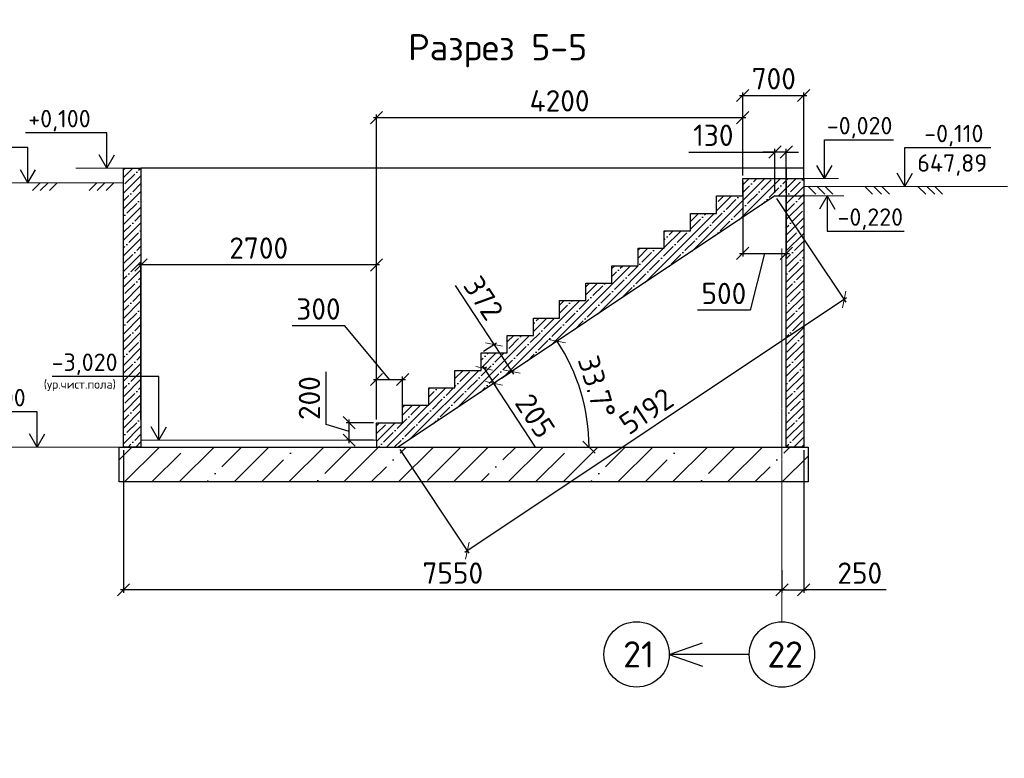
# Model space of a CAD drawing. Header units: millimetres. Extents: x 125896 to 2572636, y -120305 to 130347.
# Tile 133 of 256: x 360787 to 372078, y -103214 to -94745. Entities that reach past the tile are written whole.
import ezdxf

# ---------------------------------------------------------------- set-up
doc = ezdxf.new("R2010")
doc.units = ezdxf.units.MM
doc.linetypes.add('CENTER', pattern=[2, 1.25, -0.25, 0.25, -0.25])
doc.linetypes.add('CENTER2', pattern=[28.575, 19.05, -3.175, 3.175, -3.175])
for name, color, linetype, lineweight in [('ОСИ', 7, 'CENTER', 15), ('Столовая Двери и окна', 7, 'Continuous', 15), ('ТЕКСТ', 7, 'Continuous', 15)]:
    doc.layers.add(name, color=color, linetype=linetype, lineweight=lineweight)
doc.layers.add('СПДС_Оси', color=7, linetype='Continuous')
doc.layers.add('Столовая - обозначения', color=7, linetype='Continuous')
doc.styles.get("Standard").update_dxf_attribs({"font": 'isocpeur.ttf'})
doc.styles.add('ГОСТ', font='isocpeur.ttf')
doc.dimstyles.new('Осевые', dxfattribs={"dimscale": 0.7, "dimtxt": 450, "dimasz": 400, "dimexe": 100, "dimexo": 100, "dimgap": 100, "dimtad": 1, "dimdec": 0, "dimzin": 0, "dimdsep": 46, "dimtxsty": 'Standard', "dimblk": 'OBLIQUE', "dimcen": 9, "dimdle": 100, "dimazin": 0, "dimtm": 1e-09, "dimtfac": 1, "dimtdec": 0, "dimtofl": 0, "dimtmove": 0, "dimatfit": 3, "dimfxl": 1, "dimtolj": 1, "dimtzin": 0, "dimarcsym": 0})

# ---------------------------------------------------------------- blocks, each defined once
blk = doc.blocks.new('_OBLIQUE')
at = {"color": 0, "linetype": 'ByBlock'}
blk.add_line((-0.5, -0.5), (0.5, 0.5), dxfattribs=at)
blk = doc.blocks.new('*D942')
at = {"layer": 'Defpoints', "color": 0, "linetype": 'ByBlock', "lineweight": 30, "ltscale": 13, "transparency": 16777216}
for p in [(364565, -99366), (364878, -99366, -360), (364878, -99566, -360)]:
    blk.add_point(p, dxfattribs=at)
at = {"layer": 'ОСИ', "color": 0, "linetype": 'ByBlock', "lineweight": -2, "ltscale": 13, "transparency": 16777216}
for p, q in [((364303, -99387), (364303, -98781)), ((364565, -99601), (364565, -99331)), ((364565, -99466), (364303, -99387)), ((364843, -99366), (364530, -99366)), ((364843, -99566), (364530, -99566))]:
    blk.add_line(p, q, dxfattribs=at)
at = {"layer": 'ОСИ', "color": 0, "linetype": 'ByBlock', "lineweight": -2, "ltscale": 13, "transparency": 16777216, "xscale": 140, "yscale": 140, "zscale": 140}
for p, rotation in [((364565, -99366), 90), ((364565, -99566), 270)]:
    blk.add_blockref('_OBLIQUE', p, dxfattribs=dict(at, rotation=rotation))
at = {"layer": 'ОСИ', "color": 0, "linetype": 'ByBlock', "ltscale": 13, "transparency": 16777216, "insert": (364110, -99084), "char_height": 245, "attachment_point": 5, "rotation": 90}
blk.add_mtext('\\A1;200', dxfattribs=at)
blk = doc.blocks.new('*D943')
at = {"layer": 'Defpoints', "color": 0, "linetype": 'ByBlock', "lineweight": 30, "ltscale": 13, "transparency": 16777216}
for p in [(365178, -98871), (364878, -99366, -360), (365178, -99366, -360)]:
    blk.add_point(p, dxfattribs=at)
at = {"layer": 'ОСИ', "color": 0, "linetype": 'ByBlock', "lineweight": -2, "ltscale": 13, "transparency": 16777216}
for p, q in [((364516, -98254), (363910, -98254)), ((365028, -98871), (364516, -98254)), ((364843, -98871), (365213, -98871)), ((364878, -99331), (364878, -98836)), ((365178, -99331), (365178, -98836))]:
    blk.add_line(p, q, dxfattribs=at)
at = {"layer": 'ОСИ', "color": 0, "linetype": 'ByBlock', "lineweight": -2, "ltscale": 13, "transparency": 16777216, "xscale": 140, "yscale": 140, "zscale": 140, "rotation": 180}
blk.add_blockref('_OBLIQUE', (364878, -98871), dxfattribs=at)
at = {"layer": 'ОСИ', "color": 0, "linetype": 'ByBlock', "lineweight": -2, "ltscale": 13, "transparency": 16777216, "xscale": 140, "yscale": 140, "zscale": 140}
blk.add_blockref('_OBLIQUE', (365178, -98871), dxfattribs=at)
at = {"layer": 'ОСИ', "color": 0, "linetype": 'ByBlock', "ltscale": 13, "transparency": 16777216, "insert": (364213, -98062), "char_height": 245, "attachment_point": 5}
blk.add_mtext('\\A1;300', dxfattribs=at)
blk = doc.blocks.new('*D944')
at = {"layer": 'Defpoints', "color": 0, "linetype": 'ByBlock', "lineweight": 30, "ltscale": 13, "transparency": 16777216}
for p in [(369078, -96566, -360), (369578, -96566), (369578, -97424)]:
    blk.add_point(p, dxfattribs=at)
at = {"layer": 'ОСИ', "color": 0, "linetype": 'ByBlock', "lineweight": -2, "ltscale": 13, "transparency": 16777216}
for p, q in [((369078, -96601), (369078, -97459)), ((369578, -96601), (369578, -97459)), ((369043, -97424), (369613, -97424)), ((369328, -97424), (369165, -98077)), ((369165, -98077), (368560, -98077))]:
    blk.add_line(p, q, dxfattribs=at)
at = {"layer": 'ОСИ', "color": 0, "linetype": 'ByBlock', "lineweight": -2, "ltscale": 13, "transparency": 16777216, "xscale": 140, "yscale": 140, "zscale": 140, "rotation": 180}
blk.add_blockref('_OBLIQUE', (369078, -97424), dxfattribs=at)
at = {"layer": 'ОСИ', "color": 0, "linetype": 'ByBlock', "lineweight": -2, "ltscale": 13, "transparency": 16777216, "xscale": 140, "yscale": 140, "zscale": 140}
blk.add_blockref('_OBLIQUE', (369578, -97424), dxfattribs=at)
at = {"layer": 'ОСИ', "color": 0, "linetype": 'ByBlock', "ltscale": 13, "transparency": 16777216, "insert": (368862, -97884), "char_height": 245, "attachment_point": 5}
blk.add_mtext('\\A1;500', dxfattribs=at)
blk = doc.blocks.new('*D934')
at = {"layer": 'Defpoints', "color": 0, "linetype": 'ByBlock', "lineweight": 30, "ltscale": 13, "transparency": 16777216}
for p in [(362178, -97557), (362178, -99366), (364878, -99366, -360)]:
    blk.add_point(p, dxfattribs=at)
at = {"layer": 'ОСИ', "color": 0, "linetype": 'ByBlock', "lineweight": -2, "ltscale": 13, "transparency": 16777216}
for p, q in [((362178, -99331), (362178, -97522)), ((364878, -99331), (364878, -97522)), ((364913, -97557), (362143, -97557))]:
    blk.add_line(p, q, dxfattribs=at)
at = {"layer": 'ОСИ', "color": 0, "linetype": 'ByBlock', "lineweight": -2, "ltscale": 13, "transparency": 16777216, "xscale": 140, "yscale": 140, "zscale": 140, "rotation": 180}
blk.add_blockref('_OBLIQUE', (362178, -97557), dxfattribs=at)
at = {"layer": 'ОСИ', "color": 0, "linetype": 'ByBlock', "lineweight": -2, "ltscale": 13, "transparency": 16777216, "xscale": 140, "yscale": 140, "zscale": 140}
blk.add_blockref('_OBLIQUE', (364878, -97557), dxfattribs=at)
at = {"layer": 'ОСИ', "color": 0, "linetype": 'ByBlock', "ltscale": 13, "transparency": 16777216, "insert": (363528, -97364), "char_height": 245, "attachment_point": 5}
blk.add_mtext('\\A1;2700', dxfattribs=at)
blk = doc.blocks.new('*D935')
at = {"layer": 'Defpoints', "color": 0, "linetype": 'ByBlock', "lineweight": 30, "ltscale": 13, "transparency": 16777216}
for p in [(369778, -95614), (369078, -96566), (369778, -96566)]:
    blk.add_point(p, dxfattribs=at)
at = {"layer": 'ОСИ', "color": 0, "linetype": 'ByBlock', "lineweight": -2, "ltscale": 13, "transparency": 16777216}
for p, q in [((369043, -95614), (369813, -95614)), ((369078, -96531), (369078, -95579)), ((369778, -96531), (369778, -95579))]:
    blk.add_line(p, q, dxfattribs=at)
at = {"layer": 'ОСИ', "color": 0, "linetype": 'ByBlock', "lineweight": -2, "ltscale": 13, "transparency": 16777216, "xscale": 140, "yscale": 140, "zscale": 140, "rotation": 180}
blk.add_blockref('_OBLIQUE', (369078, -95614), dxfattribs=at)
at = {"layer": 'ОСИ', "color": 0, "linetype": 'ByBlock', "lineweight": -2, "ltscale": 13, "transparency": 16777216, "xscale": 140, "yscale": 140, "zscale": 140}
blk.add_blockref('_OBLIQUE', (369778, -95614), dxfattribs=at)
at = {"layer": 'ОСИ', "color": 0, "linetype": 'ByBlock', "ltscale": 13, "transparency": 16777216, "insert": (369434, -95422), "char_height": 245, "attachment_point": 5}
blk.add_mtext('\\A1;700', dxfattribs=at)
blk = doc.blocks.new('*D936')
at = {"layer": 'Defpoints', "color": 0, "linetype": 'ByBlock', "lineweight": 30, "ltscale": 13, "transparency": 16777216}
for p in [(369078, -95868), (369078, -96566), (364878, -99366)]:
    blk.add_point(p, dxfattribs=at)
at = {"layer": 'ОСИ', "color": 0, "linetype": 'ByBlock', "lineweight": -2, "ltscale": 13, "transparency": 16777216}
for p, q in [((364878, -99331), (364878, -95833)), ((369078, -96531), (369078, -95833)), ((364843, -95868), (369113, -95868))]:
    blk.add_line(p, q, dxfattribs=at)
at = {"layer": 'ОСИ', "color": 0, "linetype": 'ByBlock', "lineweight": -2, "ltscale": 13, "transparency": 16777216, "xscale": 140, "yscale": 140, "zscale": 140, "rotation": 180}
blk.add_blockref('_OBLIQUE', (364878, -95868), dxfattribs=at)
at = {"layer": 'ОСИ', "color": 0, "linetype": 'ByBlock', "lineweight": -2, "ltscale": 13, "transparency": 16777216, "xscale": 140, "yscale": 140, "zscale": 140}
blk.add_blockref('_OBLIQUE', (369078, -95868), dxfattribs=at)
at = {"layer": 'ОСИ', "color": 0, "linetype": 'ByBlock', "ltscale": 13, "transparency": 16777216, "insert": (366978, -95675), "char_height": 245, "attachment_point": 5}
blk.add_mtext('\\A1;4200', dxfattribs=at)
blk = doc.blocks.new('*D937')
at = {"layer": 'Defpoints', "color": 0, "linetype": 'ByBlock', "lineweight": 30, "ltscale": 13, "transparency": 16777216}
for p in [(369448, -96766, -234), (367274, -99220), (362228, -99646, -360), (365128, -99646, -180), (369578, -99646)]:
    blk.add_point(p, dxfattribs=at)
at = {"layer": 'ОСИ', "color": 0, "linetype": 'ByBlock', "lineweight": -2, "ltscale": 13, "transparency": 16777216}
blk.add_arc((365128, -99646), 2188, 0, 33.6901, dxfattribs=at)
at = {"layer": 'ОСИ', "color": 0, "linetype": 'ByBlock', "lineweight": -2, "ltscale": 13, "transparency": 16777216, "xscale": 140, "yscale": 140, "zscale": 140}
for p, rotation in [((366948, -98432), 123.6900675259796), ((367316, -99646), 270.0000000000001)]:
    blk.add_blockref('_OBLIQUE', p, dxfattribs=dict(at, rotation=rotation))
at = {"layer": 'ОСИ', "color": 0, "linetype": 'ByBlock', "ltscale": 13, "transparency": 16777216, "insert": (367406, -98956), "char_height": 245, "attachment_point": 5, "rotation": 286.845}
blk.add_mtext('\\A1;33.7°', dxfattribs=at)
blk = doc.blocks.new('*D938')
at = {"layer": 'Defpoints', "color": 0, "linetype": 'ByBlock', "lineweight": 30, "ltscale": 13, "transparency": 16777216}
for p in [(366078, -98766), (366190, -98937, -193), (366225, -98915)]:
    blk.add_point(p, dxfattribs=at)
at = {"layer": 'ОСИ', "color": 0, "linetype": 'ByBlock', "lineweight": -2, "ltscale": 13, "transparency": 16777216}
for p, q in [((366094, -98713), (366244, -98944)), ((366107, -98746), (366142, -98724)), ((366219, -98918), (366254, -98896)), ((366702, -99646), (366225, -98915))]:
    blk.add_line(p, q, dxfattribs=at)
at = {"layer": 'ОСИ', "color": 0, "linetype": 'ByBlock', "lineweight": -2, "ltscale": 13, "transparency": 16777216, "xscale": 140, "yscale": 140, "zscale": 140}
for p, rotation in [((366113, -98743), 123.1289047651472), ((366225, -98915), 303.1289047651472)]:
    blk.add_blockref('_OBLIQUE', p, dxfattribs=dict(at, rotation=rotation))
at = {"layer": 'ОСИ', "color": 0, "linetype": 'ByBlock', "ltscale": 13, "transparency": 16777216, "insert": (366698, -99287), "char_height": 245, "attachment_point": 5, "rotation": 303.1289}
blk.add_mtext('\\A1;205', dxfattribs=at)
blk = doc.blocks.new('*D939')
at = {"layer": 'Defpoints', "color": 0, "linetype": 'ByBlock', "lineweight": 30, "ltscale": 13, "transparency": 16777216}
for p in [(366078, -98566), (366430, -98779), (366282, -98876, -194)]:
    blk.add_point(p, dxfattribs=at)
at = {"layer": 'ОСИ', "color": 0, "linetype": 'ByBlock', "lineweight": -2, "ltscale": 13, "transparency": 16777216}
for p, q in [((365779, -97791), (366225, -98469)), ((366107, -98546), (366255, -98449)), ((366206, -98439), (366449, -98808)), ((366312, -98857), (366459, -98760))]:
    blk.add_line(p, q, dxfattribs=at)
at = {"layer": 'ОСИ', "color": 0, "linetype": 'ByBlock', "lineweight": -2, "ltscale": 13, "transparency": 16777216, "xscale": 140, "yscale": 140, "zscale": 140}
for p, rotation in [((366225, -98469), 123.3783149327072), ((366430, -98779), 303.3783149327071)]:
    blk.add_blockref('_OBLIQUE', p, dxfattribs=dict(at, rotation=rotation))
at = {"layer": 'ОСИ', "color": 0, "linetype": 'ByBlock', "ltscale": 13, "transparency": 16777216, "insert": (366106, -97938), "char_height": 245, "attachment_point": 5, "rotation": 303.3783}
blk.add_mtext('\\A1;372', dxfattribs=at)
blk = doc.blocks.new('*D940')
at = {"layer": 'Defpoints', "color": 0, "linetype": 'ByBlock', "lineweight": 30, "ltscale": 13, "transparency": 16777216}
for p in [(369448, -96766, -234), (365128, -99646, -180), (365920, -100833)]:
    blk.add_point(p, dxfattribs=at)
at = {"layer": 'ОСИ', "color": 0, "linetype": 'ByBlock', "lineweight": -2, "ltscale": 13, "transparency": 16777216}
for p, q in [((369467, -96795), (370259, -97983)), ((370269, -97934), (365891, -100853)), ((365147, -99675), (365939, -100863))]:
    blk.add_line(p, q, dxfattribs=at)
at = {"layer": 'ОСИ', "color": 0, "linetype": 'ByBlock', "lineweight": -2, "ltscale": 13, "transparency": 16777216, "xscale": 140, "yscale": 140, "zscale": 140}
for p, rotation in [((370240, -97953), 33.69006752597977), ((365920, -100833), 213.6900675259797)]:
    blk.add_blockref('_OBLIQUE', p, dxfattribs=dict(at, rotation=rotation))
at = {"layer": 'ОСИ', "color": 0, "linetype": 'ByBlock', "ltscale": 13, "transparency": 16777216, "insert": (367973, -99233), "char_height": 245, "attachment_point": 5, "rotation": 33.6901}
blk.add_mtext('\\A1;5192', dxfattribs=at)
blk = doc.blocks.new('*D941')
at = {"layer": 'Defpoints', "color": 0, "linetype": 'ByBlock', "lineweight": 30, "ltscale": 13, "transparency": 16777216}
for p in [(369448, -96262), (369448, -96766, -234), (369578, -96766)]:
    blk.add_point(p, dxfattribs=at)
at = {"layer": 'ОСИ', "color": 0, "linetype": 'ByBlock', "lineweight": -2, "ltscale": 13, "transparency": 16777216}
for p, q in [((368462, -96262), (369448, -96262)), ((369448, -96262), (369308, -96262)), ((369448, -96731), (369448, -96227)), ((369578, -96262), (369448, -96262)), ((369578, -96731), (369578, -96227)), ((369578, -96262), (369718, -96262))]:
    blk.add_line(p, q, dxfattribs=at)
at = {"layer": 'ОСИ', "color": 0, "linetype": 'ByBlock', "lineweight": -2, "ltscale": 13, "transparency": 16777216, "xscale": 140, "yscale": 140, "zscale": 140}
blk.add_blockref('_OBLIQUE', (369448, -96262), dxfattribs=at)
at = {"layer": 'ОСИ', "color": 0, "linetype": 'ByBlock', "lineweight": -2, "ltscale": 13, "transparency": 16777216, "xscale": 140, "yscale": 140, "zscale": 140, "rotation": 180}
blk.add_blockref('_OBLIQUE', (369578, -96262), dxfattribs=at)
at = {"layer": 'ОСИ', "color": 0, "linetype": 'ByBlock', "ltscale": 13, "transparency": 16777216, "insert": (368741, -96070), "char_height": 245, "attachment_point": 5}
blk.add_mtext('\\A1;130', dxfattribs=at)
blk = doc.blocks.new('*D1317')
at = {"layer": 'Defpoints', "color": 0, "linetype": 'ByBlock', "lineweight": 30, "ltscale": 13, "transparency": 16777216}
for p in [(369778, -99646), (369528, -101022), (369778, -101283)]:
    blk.add_point(p, dxfattribs=at)
at = {"layer": 'ОСИ', "color": 0, "linetype": 'ByBlock', "lineweight": -2, "ltscale": 13, "transparency": 16777216}
for p, q in [((369778, -99681), (369778, -101318)), ((369528, -101057), (369528, -101318)), ((369493, -101283), (369813, -101283)), ((370723, -101283), (369778, -101283))]:
    blk.add_line(p, q, dxfattribs=at)
at = {"layer": 'ОСИ', "color": 0, "linetype": 'ByBlock', "lineweight": -2, "ltscale": 13, "transparency": 16777216, "xscale": 140, "yscale": 140, "zscale": 140, "rotation": 180}
blk.add_blockref('_OBLIQUE', (369528, -101283), dxfattribs=at)
at = {"layer": 'ОСИ', "color": 0, "linetype": 'ByBlock', "lineweight": -2, "ltscale": 13, "transparency": 16777216, "xscale": 140, "yscale": 140, "zscale": 140}
blk.add_blockref('_OBLIQUE', (369778, -101283), dxfattribs=at)
at = {"layer": 'ОСИ', "color": 0, "linetype": 'ByBlock', "ltscale": 13, "transparency": 16777216, "insert": (370420, -101091), "char_height": 245, "attachment_point": 5}
blk.add_mtext('\\A1;250', dxfattribs=at)
blk = doc.blocks.new('*D1318')
at = {"layer": 'Defpoints', "color": 0, "linetype": 'ByBlock', "lineweight": 30, "ltscale": 13, "transparency": 16777216}
for p in [(361978, -99646), (369528, -101154), (361978, -101283)]:
    blk.add_point(p, dxfattribs=at)
at = {"layer": 'ОСИ', "color": 0, "linetype": 'ByBlock', "lineweight": -2, "ltscale": 13, "transparency": 16777216}
for p, q in [((361978, -99681), (361978, -101318)), ((369528, -101189), (369528, -101318)), ((369563, -101283), (361943, -101283))]:
    blk.add_line(p, q, dxfattribs=at)
at = {"layer": 'ОСИ', "color": 0, "linetype": 'ByBlock', "lineweight": -2, "ltscale": 13, "transparency": 16777216, "xscale": 140, "yscale": 140, "zscale": 140, "rotation": 180}
blk.add_blockref('_OBLIQUE', (361978, -101283), dxfattribs=at)
at = {"layer": 'ОСИ', "color": 0, "linetype": 'ByBlock', "lineweight": -2, "ltscale": 13, "transparency": 16777216, "xscale": 140, "yscale": 140, "zscale": 140}
blk.add_blockref('_OBLIQUE', (369528, -101283), dxfattribs=at)
at = {"layer": 'ОСИ', "color": 0, "linetype": 'ByBlock', "ltscale": 13, "transparency": 16777216, "insert": (365753, -101091), "char_height": 245, "attachment_point": 5}
blk.add_mtext('\\A1;7550', dxfattribs=at)

msp = doc.modelspace()

# ---------------------------------------------------------------- hatches: boundary and pattern name
at = {"layer": 'Столовая Двери и окна', "lineweight": 25, "transparency": 33554648}
h = msp.add_hatch(dxfattribs=at)
h.set_pattern_fill('ANSI35', color=256, scale=20)
h.paths.add_polyline_path([(361978, -96445.6), (362178, -96445.6), (362178, -99645.6), (361978, -99645.6)])
h.paths.add_polyline_path([(369578, -96765.6), (369778, -96765.6), (369778, -99645.6), (369578, -99645.6)])
h.paths.add_polyline_path([(364878, -99365.6), (364878, -99645.6), (365128, -99645.6), (369448, -96765.6), (369778, -96765.6), (369778, -96565.6), (369078, -96565.6), (369078, -96765.6), (368778, -96765.6), (368778, -96965.6), (368478, -96965.6), (368478, -97165.6), (368178, -97165.6), (368178, -97365.6), (367878, -97365.6), (367878, -97565.6), (367578, -97565.6), (367578, -97765.6), (367278, -97765.6), (367278, -97965.6), (366978, -97965.6), (366978, -98165.6), (366678, -98165.6), (366678, -98365.6), (366378, -98365.6), (366378, -98565.6), (366078, -98565.6), (366078, -98765.6), (365778, -98765.6), (365778, -98965.6), (365478, -98965.6), (365478, -99165.6), (365178, -99165.6), (365178, -99365.6), (364878, -99365.6), (364878, -99632.4)])
at = {"layer": 'Столовая Двери и окна', "lineweight": 25, "true_color": 0xc7c8ca, "transparency": 33554648}
h = msp.add_hatch(dxfattribs=at)
h.set_pattern_fill('ANSI35', color=9, scale=70)
h.paths.add_polyline_path([(369828, -100045.6), (361927.8, -100045.6), (361927.8, -99645.6), (369828, -99645.6)])

# ---------------------------------------------------------------- linework, layer by layer
at = {"layer": 'ОСИ', "color": 16, "linetype": 'CENTER2', "lineweight": 15, "ltscale": 0.2, "transparency": 33554687}
msp.add_line((369528, -97368.6), (369528, -101648.8), dxfattribs=at)
at = {"layer": 'СПДС_Оси', "linetype": 'Continuous', "lineweight": 25, "ltscale": 150}
for centre in [(367861.3, -102022.9), (369528, -102023.8)]:
    msp.add_circle(centre, 375, dxfattribs=at)
at = {"layer": 'Столовая Двери и окна', "color": 18, "lineweight": 25, "true_color": 0x000000}
for p, q in [((361786.4, -96041), (360852.7, -96041)), ((361786.4, -96445.6), (361786.4, -96041)), ((370015.2, -96565.6), (370015.2, -96122)), ((370015.2, -96122), (370805.8, -96122)), ((360882.4, -96212), (359896.8, -96212)), ((360882.4, -96616.6), (360882.4, -96212)), ((361786.4, -96445.6), (361698.7, -96294.7)), ((361786.4, -96445.6), (361874.2, -96294.7)), ((370937, -96655.6), (370937, -96212)), ((370937, -96212), (371922.6, -96212)), ((370015.2, -96565.6), (369927.4, -96414.7)), ((370015.2, -96565.6), (370103, -96414.7)), ((360882.4, -96616.6), (360794.6, -96465.7)), ((360882.4, -96616.6), (360970.2, -96465.7)), ((370937, -96655.6), (370849.2, -96504.7)), ((370937, -96655.6), (371024.7, -96504.7)), ((370047.4, -96765.6), (369959.7, -96916.5)), ((370047.4, -96765.6), (370047.4, -97170.2)), ((370047.4, -96765.6), (370135.2, -96916.5)), ((370047.4, -97170.2), (370928, -97170.2)), ((362383.1, -98834.4, -360), (361160.3, -98834.4, -360)), ((362383.1, -99565.6, -360), (362383.1, -98834.4, -360)), ((360986.1, -99241, -360), (360052.4, -99241, -360)), ((360986.1, -99645.6, -360), (360986.1, -99241, -360)), ((362383.1, -99565.6, -360), (362295.3, -99414.7, -360)), ((362383.1, -99565.6, -360), (362470.9, -99414.7, -360)), ((360986.1, -99645.6, -360), (360898.3, -99494.7, -360)), ((360986.1, -99645.6, -360), (361073.9, -99494.7, -360)), ((368236.3, -102022.9), (368617.3, -101888.5)), ((369153, -102022.9), (368236.3, -102022.9)), ((368236.3, -102022.9), (368617.3, -102157.2))]:
    msp.add_line(p, q, dxfattribs=at)
at = {"layer": 'Столовая Двери и окна', "color": 18, "lineweight": 20, "true_color": 0x000000}
for p, q in [((362178, -96445.6), (361430.9, -96445.6)), ((361978, -96615.6), (359705.1, -96615.6)), ((361021.8, -96615.6), (360933, -96704.4)), ((361112.7, -96615.6), (361023.9, -96704.4)), ((361216.3, -96615.6), (361127.5, -96704.4)), ((361672.9, -96615.6), (361584.1, -96704.4)), ((361763.9, -96615.6), (361675.1, -96704.4)), ((361867.5, -96615.6), (361778.7, -96704.4)), ((369778, -96565.6), (370177.8, -96565.6)), ((369778, -96655.6), (372114.3, -96655.6)), ((369827.4, -96655.6), (369916.2, -96744.4)), ((369931, -96655.6), (370019.8, -96744.4)), ((370022, -96655.6), (370110.7, -96744.4)), ((370478.5, -96655.6), (370567.3, -96744.4)), ((370582.1, -96655.6), (370670.9, -96744.4)), ((370673.1, -96655.6), (370761.9, -96744.4)), ((371087.1, -96655.6), (371175.9, -96744.4)), ((371190.7, -96655.6), (371279.5, -96744.4)), ((371281.7, -96655.6), (371370.4, -96744.4)), ((369778, -96765.6), (370236.8, -96765.6)), ((364878, -99565.6), (362178, -99565.6)), ((361927.8, -99645.6, -360), (360630.6, -99645.6, -360))]:
    msp.add_line(p, q, dxfattribs=at)
at = {"layer": 'Столовая Двери и окна', "color": 18, "lineweight": 30, "true_color": 0x000000}
for p, q in [((369578, -96445.6), (362178, -96445.6)), ((369778, -96565.6), (369778, -96765.6)), ((369447.4, -96765.6, -234), (365127.4, -99645.6, -180)), ((369448, -96765.6, -234), (365128, -99645.6, -180)), ((369447.4, -96765.6, -234), (369578, -96765.6)), ((369448, -96765.6, -234), (369578, -96765.6)), ((364878, -99565.6), (364878, -99645.6, -360))]:
    msp.add_line(p, q, dxfattribs=at)
for points in [[(361978, -96445.6), (362178, -96445.6), (362178, -99645.6), (361978, -99645.6)], [(369578, -96565.6), (369778, -96565.6), (369778, -96445.6), (369578, -96445.6)], [(369578, -96765.6), (369778, -96765.6), (369778, -99645.6), (369578, -99645.6)]]:
    msp.add_lwpolyline(points, close=True, dxfattribs=at)
at = {"layer": 'Столовая Двери и окна', "color": 18, "lineweight": 30, "true_color": 0x000000, "elevation": -360}
msp.add_lwpolyline([(364878, -99565.6), (364878, -99365.6), (365178, -99365.6), (365178, -99165.6), (365478, -99165.6), (365478, -98965.6), (365778, -98965.6), (365778, -98765.6), (366078, -98765.6), (366078, -98565.6), (366378, -98565.6), (366378, -98365.6), (366678, -98365.6), (366678, -98165.6), (366978, -98165.6), (366978, -97965.6), (367278, -97965.6), (367278, -97765.6), (367578, -97765.6), (367578, -97565.6), (367878, -97565.6), (367878, -97365.6), (368178, -97365.6), (368178, -97165.6), (368478, -97165.6), (368478, -96965.6), (368778, -96965.6), (368778, -96765.6), (369078, -96765.6), (369078, -96565.6), (369378, -96565.6), (369378, -96565.6), (369578, -96565.6)], dxfattribs=at)
at = {"layer": 'Столовая Двери и окна', "color": 18, "lineweight": 30, "true_color": 0x000000}
msp.add_lwpolyline([(364878, -99565.6), (364878, -99365.6), (365178, -99365.6), (365178, -99165.6), (365478, -99165.6), (365478, -98965.6), (365778, -98965.6), (365778, -98765.6), (366078, -98765.6), (366078, -98565.6), (366378, -98565.6), (366378, -98365.6), (366678, -98365.6), (366678, -98165.6), (366978, -98165.6), (366978, -97965.6), (367278, -97965.6), (367278, -97765.6), (367578, -97765.6), (367578, -97565.6), (367878, -97565.6), (367878, -97365.6), (368178, -97365.6), (368178, -97165.6), (368478, -97165.6), (368478, -96965.6), (368778, -96965.6), (368778, -96765.6), (369078, -96765.6), (369078, -96565.6), (369378, -96565.6), (369378, -96565.6), (369778, -96565.6)], dxfattribs=at)
at = {"layer": 'Столовая Двери и окна', "color": 18, "lineweight": 20, "true_color": 0x000000}
msp.add_lwpolyline([(364878, -99365.6), (364878, -99645.6), (365128, -99645.6), (369448, -96765.6), (369778, -96765.6), (369778, -96565.6), (369078, -96565.6), (369078, -96765.6), (368778, -96765.6), (368778, -96965.6), (368478, -96965.6), (368478, -97165.6), (368178, -97165.6), (368178, -97365.6), (367878, -97365.6), (367878, -97565.6), (367578, -97565.6), (367578, -97765.6), (367278, -97765.6), (367278, -97965.6), (366978, -97965.6), (366978, -98165.6), (366678, -98165.6), (366678, -98365.6), (366378, -98365.6), (366378, -98565.6), (366078, -98565.6), (366078, -98765.6), (365778, -98765.6), (365778, -98965.6), (365478, -98965.6), (365478, -99165.6), (365178, -99165.6), (365178, -99365.6), (364878, -99365.6), (364878, -99632.4)], close=True, dxfattribs=at)
at = {"layer": 'Столовая Двери и окна', "color": 5, "lineweight": 30, "elevation": -360}
msp.add_lwpolyline([(369828, -100045.6), (361927.8, -100045.6), (361927.8, -99645.6), (369828, -99645.6)], close=True, dxfattribs=at)

# ---------------------------------------------------------------- texts
at = {"insert": (226281.3, -87218.1), "char_height": 250, "attachment_point": 1, "style": 'ГОСТ'}
msp.add_mtext_dynamic_manual_height_columns('\\A1;\\pi9384.38;{\\H1.5152x;\\P\\pi1250;Общие указания\\P\\pi250;}1.^IРабочая документация разработана в соответствии с заданием на проектирование, требованиями действующих технических регламентов, стандартов, сводов правил и других документов, содержащих установленные требования.\\P2.^IРабочая документация выполнена в соответствии со следующими нормативными и техническими документами:\\P-^IСП 20.13330.2016 "Нагрузки и Воздействия";\\P-^IСП 63.13330.2012 "Бетонные и железобетонные конструкции. Основные положения";\\P-^IСП 22.13330.2016 "Основания зданий и сооружений";\\P-^IСП 45.13330.2012 "Земляные сооружения, основания и фундаменты".\\P3.   За относительную отметку 0,000 принята отметка чистого пола первого этажа.\\P4.^IПеречень видов работ, для которых необходимо составлять акты освидетельствования скрытых работ:\\P-^Iармирование конструкций;\\P-^Iосвидетельствование опалубки перед бетонированием;\\P-^Iвыполнение сварочных работ;\\P-^Iотбор контрольных проб бетона;\\P-^Iсоответствие законченных железобетонных конструкций проекту с отображением качества работ;\\P-^Iустройство монолитных конструкций, выполняемых в зимнее время;  \\P\\pi0;  -    устройство гидроизоляции;\\P\\pi250;-^Iуплотнение грунтов и обратную засыпку.\\PЗапрещается выполнение последующих работ при отсутствии актов освидетельствования предшествующих скрытых работ во всех случаях.\\P\\pi0;        5. Проект рассчитан на производство работ в период положительных температур. В случае выполнения работ при отрицательных температурах необходимо выполнять требования СНиП часть 3 по производству работ и ППР.\\P        6. При минимальной температуре воздуха до минус 15°С допускается: выдерживание бетона в конструкции методом термоса, при предварительном разогреве бетонной смеси, форсированный электроразогрев бетона в конструкции с повторным уплотнением.\\P\\pi250;При минимальной температуре воздуха до минус 25°С допускается: обогрев бетона в греющей опалубке с помощью низкотемпературных электронагревателей, электродный сквозной прогрев бетона, электрообогрев с помощью греющего провода.\\P\\pi0;7. При отрицательной температуре воздуха уплотнение грунта обратной засыпки в траншеях должно \\Pосуществляться до достижения коэффициента уплотнения 0,98. \\PВремя уплотнения грунта в зависимости от температуры воздуха: \\P\\pi250;-^Iпри t{\\H0.7x;\\So^ ;}-5, 90-120 минут; при t{\\H0.7x;\\So^ ;\\H1.42857x;-10, 60-90 минут; }при t{\\H0.7x;\\So^ ;\\H1.42857x;-20, 40-60 минут; }при t{\\H0.7x;\\So^ ;\\H1.42857x;-30, 20-30 минут;\\P\\pi0;Работы по выполнению насыпей и обратных засыпок при отрицательных температурах должны производить с учетом следующих требований:\\P\\pi250;-^Iподготовку поверхности (основания) насыпи и обратных засыпок следует выполнять с полным удалением снега, льда, промерзшего слоя слабого и пучинистого грунта на всю его глубину;\\P-^Iотсыпку в насыпь и обратные засыпки грунтов необходимо производить при их природной влажности и в талом состоянии с содержанием комьев мерзлого грунта, не превышающим требований, приведенных в приложении М СП 45.13330.2017. Свод правил. Земляные сооружения, основания и фундаменты., и, как правило, на не промерзшие ранее отсыпанные и уплотненные слои. В отдельных случаях при согласовании с автором проекта допускается грунты отсыпать на непучинистые грунты, промерзшие на глубину не более 15 см;\\P-^Iпри пониженной влажности отсыпанных грунтов для их уплотнения следует применять более тяжелое грунтоуплотняющее оборудование; \\P-^Iработы по отсыпке и уплотнению каждого слоя должны выполнять в течение одной рабочей смены; - при выполнении насыпей из глинистых грунтов при обильном снеговыпадении все работы должны быть прекращены; - перерывы в работах по выполнению насыпей и обратных засыпок допускаются только при условиях, что за время перерыва глубина промерзания ранее уплотненных пучинистых грунтов не превысит 15 см или на время перерыва ранее уплотненные грунты утепляются специальными средствами (например, маловлажным рыхлым грунтом, который в последующем удаляется); - все работы по отсыпке грунтов и их уплотнению выполняют с повышенной интенсивностью.}', width=20474.372, gutter_width=5800, heights=[24436.9], dxfattribs=at)
at = {"layer": 'СПДС_Оси', "linetype": 'Continuous', "lineweight": 25, "ltscale": 150, "char_height": 300, "width": 825, "attachment_point": 1}
for s, insert in [('21', (367706.7, -101872.7)), ('22', (369359.8, -101873.7))]:
    msp.add_mtext(s, dxfattribs=dict(at, insert=insert))
at = {"layer": 'Столовая - обозначения', "lineweight": 25}
for s, height, p in [('+0,100', 200, (360885.8, -95978.8)), ('-0,020', 200, (370042.7, -96059.8)), ('-0,110', 200, (371159.6, -96149.8)), ('647,89', 200, (371079.6, -96488)), ('-0,220', 200, (370165, -97108.1)), ('-3,020', 200, (361153.4, -98772.3, -360)), ('(ур.чист.пола)', 100, (361063.4, -98975.8, -360)), ('-3,100', 200, (360136.7, -99178.8, -360))]:
    msp.add_text(s, height=height, dxfattribs=at).set_placement(p)
at = {"layer": 'ТЕКСТ', "lineweight": 25}
msp.add_text('Разрез 5-5', height=300, dxfattribs=at).set_placement((365241.4, -95210.5))

# ---------------------------------------------------------------- dimensions: what is measured, and where the dimension line sits
at = {"layer": 'ОСИ', "linetype": 'ByBlock', "ltscale": 13}
for base, p1, p2, angle, picture, middle, dimtype in [((369778, -95614.3), (369078, -96565.6), (369778, -96565.6), 180, '*D935', (369434.2, -95614.3), 160), ((369448, -96262.4), (369578, -96765.6), (369448, -96765.6, -234), 180, '*D941', (368740.5, -96186.2), 161), ((369578, -97423.6), (369078, -96565.6, -360), (369578, -96565.6), 180, '*D944', (369095.2, -98076.8), 160), ((366429.8, -98778.9), (366078, -98565.6), (366282.5, -98875.9, -194.4), 303.37831, '*D939', (365953.8, -98038.4), 161), ((365178, -98870.6), (364878, -99365.6, -360), (365178, -99365.6, -360), 180, '*D943', (364446, -98254.3), 160), ((366225.1, -98914.7), (366078, -98765.6), (366190.2, -98937.5, -193.3), 303.1289, '*D938', (366510, -99409.3), 161)]:
    dim = msp.add_linear_dim(base=base, p1=p1, p2=p2, angle=angle, dimstyle='Осевые', override={"dimtxt": 350, "dimasz": 200, "dimexe": 50, "dimexo": 50, "dimdle": 50, "dimtmove": 1}, dxfattribs=at)
    dim.commit()
    dim.dimension.update_dxf_attribs({"geometry": picture, "text_midpoint": middle, "dimtype": dimtype})
for base, p1, p2, picture, middle in [((369078, -95868), (364878, -99365.6), (369078, -96565.6), '*D936', (366978, -95675.5)), ((361978, -101283.1), (369528, -101153.7), (361978, -99645.6), '*D1318', (365753, -101090.6))]:
    dim = msp.add_linear_dim(base=base, p1=p1, p2=p2, dimstyle='Осевые', override={"dimtxt": 350, "dimasz": 200, "dimexe": 50, "dimexo": 50, "dimdle": 50, "dimtmove": 1}, dxfattribs=at)
    dim.commit()
    dim.dimension.update_dxf_attribs({"geometry": picture, "text_midpoint": middle})
dim = msp.add_angular_dim_2l(base=(367273.7, -99219.6), line1=((369578, -99645.6), (362228, -99645.6, -360)), line2=((369448, -96765.6, -234), (365128, -99645.6, -180)), dimstyle='Осевые', override={"dimtxt": 350, "dimasz": 200, "dimexe": 50, "dimexo": 50, "dimdle": 50, "dimadec": 1, "dimtmove": 1}, dxfattribs=at)
dim.commit()
dim.dimension.update_dxf_attribs({"geometry": '*D937', "text_midpoint": (367405.9, -98955.9)})
dim = msp.add_aligned_dim(p1=(369448, -96765.6, -234), p2=(365128, -99645.6, -180), distance=1427.7, dimstyle='Осевые', override={"dimtxt": 350, "dimasz": 200, "dimexe": 50, "dimexo": 50, "dimdle": 50, "dimtmove": 1}, dxfattribs=at)
dim.commit()
dim.dimension.update_dxf_attribs({"geometry": '*D940', "text_midpoint": (367973.1, -99233.3)})
for base, p1, p2, angle, picture, middle in [((362178, -97557), (364878, -99365.6, -360), (362178, -99365.6), 180, '*D934', (363528, -97364.5)), ((364565.2, -99365.6), (364878, -99565.6, -360), (364878, -99365.6, -360), 90, '*D942', (364110.2, -99316.8))]:
    dim = msp.add_linear_dim(base=base, p1=p1, p2=p2, angle=angle, dimstyle='Осевые', override={"dimtxt": 350, "dimasz": 200, "dimexe": 50, "dimexo": 50, "dimdle": 50, "dimtmove": 1}, dxfattribs=at)
    dim.commit()
    dim.dimension.update_dxf_attribs({"geometry": picture, "text_midpoint": middle})
dim = msp.add_linear_dim(base=(369778, -101283.1), p1=(369528, -101022.4), p2=(369778, -99645.6), dimstyle='Осевые', override={"dimtxt": 350, "dimasz": 200, "dimexe": 50, "dimexo": 50, "dimdle": 50, "dimtmove": 1}, dxfattribs=at)
dim.commit()
dim.dimension.update_dxf_attribs({"geometry": '*D1317', "text_midpoint": (370420.4, -101285.7), "dimtype": 160})

doc.saveas('drawing.dxf')
